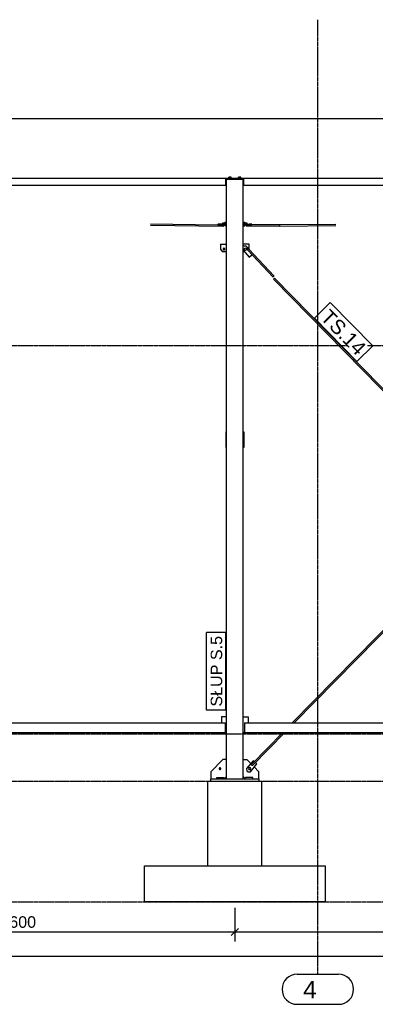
# Model space of a CAD drawing. Header units: millimetres. Extents: x -288865 to 11255, y 102926 to 380857.
# Tile 120 of 142: x -153186 to -150231, y 325698 to 333866. Entities that reach past the tile are written whole.
import ezdxf

# ---------------------------------------------------------------- set-up
doc = ezdxf.new("R2010")
doc.units = ezdxf.units.MM
doc.header["$MEASUREMENT"] = 0
doc.set_wipeout_variables(frame=1)
doc.linetypes.add('DXK_LINE_DOT3', pattern=[5.9187, 2.979, -0.9799, 0.9799, -0.9799])
for name, color, linetype in [('TS_INNE_OBIEKTY', 7, 'Continuous'), ('TS_LINIE_WIDOCZNE', 7, 'Continuous'), ('TS_OPISY', 7, 'Continuous'), ('TS_OPISY_LINIE', 7, 'Continuous'), ('TS_OPISY_RAMKA', 7, 'Continuous'), ('TS_WYMIARY', 7, 'Continuous'), ('TS_WYMIARY_TEKST', 7, 'Continuous')]:
    doc.layers.add(name, color=color, linetype=linetype)
doc.styles.add('ARIAL', font='arial.ttf')

# ---------------------------------------------------------------- blocks, each defined once
blk = doc.blocks.new('Part-68325230-2063 - 2054')
at = {"layer": 'TS_LINIE_WIDOCZNE', "color": 253, "linetype": 'Continuous'}
for p, q in [((12939.3, 12631.701025), (12939.3, 13331.701025)), ((12939.3, 13331.701025), (13389.3, 13331.701025)), ((13389.3, 12631.701025), (13389.3, 13331.701025))]:
    blk.add_line(p, q, dxfattribs=at)
blk = doc.blocks.new('GridLine-68325230-2529 - 2054')
at = {"layer": 'TS_INNE_OBIEKTY', "color": 4, "linetype": 'DXK_LINE_DOT3'}
blk.add_line((650, 13331.7), (19200.8, 13331.7), dxfattribs=at)
blk = doc.blocks.new('Part-68325230-2082 - 2054')
at = {"layer": 'TS_LINIE_WIDOCZNE', "color": 1, "linetype": 'Continuous'}
for p, q in [((13251.6, 17961.5), (13234.3, 17961.5)), ((13234.3, 17961.3), (13234.5, 17961.3)), ((13234.5, 17961), (13234.3, 17961)), ((13234.3, 17960.3), (13266.6, 17960.3)), ((13234.3, 17952.3), (13266.6, 17952.3)), ((13234.5, 17961.3), (13236.7, 17961.3)), ((13236.7, 17961), (13234.5, 17961)), ((13236.7, 17961), (13236.7, 17961.3)), ((13236.7, 17961.3), (13238.8, 17961.3)), ((13238.8, 17961), (13236.7, 17961)), ((13238.8, 17961.3), (13240.8, 17961.2)), ((13240.8, 17961), (13238.8, 17961)), ((13240.8, 17961.2), (13242.3, 17961.2)), ((13242.3, 17961), (13240.8, 17961)), ((13242.3, 17961.2), (13243.3, 17961.2)), ((13243.3, 17961.1), (13242.3, 17961)), ((13243.3, 17961.2), (13243.7, 17961.1)), ((13243.7, 17961.1), (13243.3, 17961.1)), ((13266.6, 17961.1), (13251.6, 17961.5)), ((13266.6, 17952.3), (13266.6, 17961.1))]:
    blk.add_line(p, q, dxfattribs=at)
blk = doc.blocks.new('Part-68325230-2083 - 2054')
at = {"layer": 'TS_LINIE_WIDOCZNE', "color": 1, "linetype": 'Continuous'}
for p, q in [((13077, 17961.5), (13062, 17961.1)), ((13062, 17961.1), (13062, 17960.3)), ((13062, 17960.3), (13094.3, 17960.3)), ((13062, 17952.3), (13062, 17960.3)), ((13062, 17952.3), (13094.3, 17952.3)), ((13094.3, 17961.5), (13077, 17961.5)), ((13084.9, 17961.1), (13085.3, 17961.2)), ((13085.3, 17961.1), (13084.9, 17961.1)), ((13085.3, 17961.2), (13086.3, 17961.2)), ((13086.3, 17961), (13085.3, 17961.1)), ((13086.3, 17961.2), (13087.8, 17961.2)), ((13087.8, 17961), (13086.3, 17961)), ((13087.8, 17961.2), (13089.8, 17961.3)), ((13089.8, 17961), (13087.8, 17961)), ((13089.8, 17961.3), (13091.9, 17961.3)), ((13091.9, 17961), (13089.8, 17961)), ((13091.9, 17961), (13091.9, 17961.3)), ((13091.9, 17961.3), (13094.1, 17961.3)), ((13094.1, 17961), (13091.9, 17961)), ((13094.1, 17961.3), (13094.3, 17961.3)), ((13094.3, 17961), (13094.1, 17961))]:
    blk.add_line(p, q, dxfattribs=at)
blk = doc.blocks.new('Part-68325230-2089 - 2054')
at = {"layer": 'TS_LINIE_WIDOCZNE', "color": 1, "linetype": 'Continuous'}
for p, q in [((13257.1, 17946.9), (13256.7, 17944.7)), ((13256.7, 17944.7), (13257.5, 17940.5)), ((13257.5, 17940.5), (13259.4, 17938.7)), ((13259.4, 17938.7), (13261.4, 17940.5)), ((13259.4, 17938.7), (13534.9, 17938.3)), ((13261.4, 17940.5), (13262.2, 17944.7)), ((13262.2, 17944.7), (13261.8, 17947)), ((13305.7, 17950.6), (13534.9, 17950.3)), ((13534.9, 17950.3), (13535.4, 17949.9)), ((13534.9, 17938.3), (13536.8, 17940.1))]:
    blk.add_line(p, q, dxfattribs=at)
blk = doc.blocks.new('Part-68325230-2093 - 2054')
at = {"layer": 'TS_LINIE_WIDOCZNE', "color": 1, "linetype": 'Continuous'}
for p, q in [((13268.9, 17739.9), (13270.2, 17741.2)), ((13481.7, 17514.6), (13268.9, 17739.9)), ((13270.2, 17741.2), (13273.3, 17744.1)), ((13273.3, 17744.1), (13276.4, 17747)), ((13276.4, 17747), (13277.6, 17748.2)), ((13490.4, 17522.8), (13277.6, 17748.2)), ((13481.7, 17514.6), (13483, 17515.8)), ((13486.1, 17518.7), (13483, 17515.8)), ((13489.2, 17521.6), (13486.1, 17518.7)), ((13490.4, 17522.8), (13489.2, 17521.6))]:
    blk.add_line(p, q, dxfattribs=at)
blk = doc.blocks.new('Part-68325230-2505 - 2054')
at = {"layer": 'TS_LINIE_WIDOCZNE', "color": 1, "linetype": 'Continuous'}
for p, q in [((9644.3, 13815.7), (9644.3, 13735.7)), ((9644.3, 13815.7), (13084.3, 13815.7)), ((13084.3, 13815.7), (13084.3, 13735.7)), ((9644.3, 13735.7), (13084.3, 13735.7))]:
    blk.add_line(p, q, dxfattribs=at)
blk = doc.blocks.new('Part-68325230-2116 - 2054')
at = {"layer": 'TS_LINIE_WIDOCZNE', "color": 1, "linetype": 'Continuous'}
for p, q in [((13094.3, 13351.701025), (13094.3, 18325.701025)), ((13094.3, 18325.701025), (13234.3, 18325.701025)), ((13234.3, 13351.701025), (13234.3, 18325.701025))]:
    blk.add_line(p, q, dxfattribs=at)
blk = doc.blocks.new('Part-68325230-2125 - 2054')
at = {"layer": 'TS_LINIE_WIDOCZNE', "color": 1, "linetype": 'Continuous'}
for p, q in [((13535.8, 17950.3), (13535.3, 17949.9)), ((13535.4, 17938.8), (13536, 17938.3)), ((13535.8, 17950.3), (14002.6, 17955)), ((13537.7, 17948.6), (13535.8, 17950.3)), ((13536, 17938.3), (14003, 17943)), ((13536, 17938.3), (13537.9, 17940.1)), ((13538.6, 17944.4), (13537.7, 17948.6)), ((13537.9, 17940.1), (13538.6, 17944.4))]:
    blk.add_line(p, q, dxfattribs=at)
blk = doc.blocks.new('Part-68325230-2127 - 2054')
at = {"layer": 'TS_LINIE_WIDOCZNE', "color": 1, "linetype": 'Continuous'}
for p, q in [((12463.6, 17944.6), (13067.2, 17936.5)), ((12463.9, 17956.6), (13022.9, 17949.1)), ((13065.2, 17946.8), (13064.2, 17942.6)), ((13064.2, 17942.6), (13065, 17938.3)), ((13065, 17938.3), (13067.2, 17936.5)), ((13065.4, 17947), (13065.2, 17946.8)), ((13067.2, 17936.5), (13069.5, 17938.2)), ((13069.7, 17946.7), (13069.4, 17947)), ((13069.5, 17938.2), (13070.6, 17942.4)), ((13070.6, 17942.4), (13069.7, 17946.7))]:
    blk.add_line(p, q, dxfattribs=at)
blk = doc.blocks.new('Part-68325230-2143 - 2054')
at = {"layer": 'TS_LINIE_WIDOCZNE', "color": 1, "linetype": 'Continuous'}
for p, q in [((13234.3, 18331.701025), (13094.3, 18331.701025)), ((13094.3, 18331.701025), (13094.3, 18325.701025)), ((13234.3, 18325.701025), (13234.3, 18331.701025))]:
    blk.add_line(p, q, dxfattribs=at)
blk = doc.blocks.new('GridLine-68325230-2531 - 2054')
at = {"layer": 'TS_INNE_OBIEKTY', "color": 4, "linetype": 'DXK_LINE_DOT3'}
blk.add_line((650, 16946.7), (19200.8, 16946.7), dxfattribs=at)
blk = doc.blocks.new('Part-68325230-2151 - 2054')
at = {"layer": 'TS_LINIE_WIDOCZNE', "color": 1, "linetype": 'Continuous'}
for p, q in [((13064.3, 13511.7), (12964.3, 13411.7)), ((13094.3, 13511.7), (13064.3, 13511.7)), ((12964.3, 13411.7), (12964.3, 13351.7)), ((13074.3, 13351.7), (13094.3, 13371.7))]:
    blk.add_line(p, q, dxfattribs=at)
for start, end in [(162, 342), (342, 162)]:
    blk.add_arc((13041.3, 13436.6), 7, start, end, dxfattribs=at)
blk = doc.blocks.new('Part-68325230-2162 - 2054')
at = {"layer": 'TS_LINIE_WIDOCZNE', "color": 1, "linetype": 'Continuous'}
for p, q in [((12964.3, 13351.701025), (13364.3, 13351.701025)), ((12964.3, 13331.701025), (12964.3, 13351.701025)), ((13364.3, 13351.701025), (13364.3, 13331.701025))]:
    blk.add_line(p, q, dxfattribs=at)
blk = doc.blocks.new('Part-68325230-2165 - 2054')
at = {"layer": 'TS_LINIE_WIDOCZNE', "color": 1, "linetype": 'Continuous'}
for p, q in [((13234.3, 13511.7), (13264.3, 13511.7)), ((13264.3, 13511.7), (13297, 13479)), ((13325.4, 13450.6), (13364.3, 13411.7)), ((13364.3, 13351.7), (13364.3, 13411.7)), ((13254.3, 13351.7), (13234.3, 13371.7))]:
    blk.add_line(p, q, dxfattribs=at)
blk = doc.blocks.new('Part-68325230-2166 - 2054')
at = {"layer": 'TS_LINIE_WIDOCZNE', "color": 1, "linetype": 'Continuous'}
for p, q in [((13237.8, 17772.6), (13234.3, 17769.7)), ((13234.3, 17738.2), (13283.7, 17680.3)), ((13258.9, 17771), (13237.8, 17772.6)), ((13285.5, 17739.9), (13258.9, 17771)), ((13258.9, 17771), (13258.9, 17771)), ((13283.7, 17680.3), (13306.7, 17700))]:
    blk.add_line(p, q, dxfattribs=at)
blk = doc.blocks.new('Part-68325230-2167 - 2054')
at = {"layer": 'TS_LINIE_WIDOCZNE', "color": 1, "linetype": 'Continuous'}
for p, q in [((13284.3, 17786.7), (13234.3, 17786.7)), ((13234.3, 17726.7), (13244.1, 17726.7)), ((13282.1, 17743.8), (13284.3, 17746.7)), ((13284.3, 17746.7), (13284.3, 17786.7))]:
    blk.add_line(p, q, dxfattribs=at)
blk = doc.blocks.new('Part-68325230-2170 - 2054')
at = {"layer": 'TS_LINIE_WIDOCZNE', "color": 1, "linetype": 'Continuous'}
for p, q in [((13316.3, 13502.7), (13262.6, 13436.8)), ((13326.1, 13494.7), (13316.3, 13502.7)), ((13347.3, 13477.4), (13335.4, 13487.1)), ((13262.6, 13436.8), (13264.7, 13415.7)), ((13262.6, 13436.8), (13262.6, 13436.8)), ((13272.5, 13409.4), (13264.7, 13415.7)), ((13272.5, 13409.4), (13293.6, 13411.5)), ((13293.6, 13411.5), (13347.3, 13477.4))]:
    blk.add_line(p, q, dxfattribs=at)
blk = doc.blocks.new('Bolt-68325230-2308 - 2054')
at = {"layer": 'TS_INNE_OBIEKTY', "color": 1, "linetype": 'Continuous'}
for p, q in [((13234.3, 17969.2), (13235.4, 17969.2)), ((13237.9, 17968.8), (13234.3, 17968.8)), ((13234.3, 17960.9), (13237.9, 17960.9)), ((13234.3, 17939), (13237.9, 17939)), ((13235.4, 17969.2), (13245, 17969.1)), ((13246.2, 17968.9), (13237.9, 17968.8)), ((13237.9, 17960.9), (13237.9, 17968.8)), ((13237.9, 17960.9), (13246.2, 17961)), ((13237.9, 17939), (13237.9, 17946.7)), ((13237.9, 17939), (13246.2, 17939.1)), ((13245, 17969.1), (13246.2, 17968.9)), ((13246.2, 17961), (13246.2, 17968.9)), ((13246.2, 17939.1), (13246.2, 17946.8))]:
    blk.add_line(p, q, dxfattribs=at)
blk = doc.blocks.new('Part-68325230-2179 - 2054')
at = {"layer": 'TS_LINIE_WIDOCZNE', "color": 1, "linetype": 'Continuous'}
for p, q in [((13484.4, 17497), (13485.6, 17498.2)), ((15370.9, 15576.4), (13484.4, 17497)), ((13485.6, 17498.2), (13488.7, 17501.2)), ((13488.7, 17501.2), (13491.7, 17504.2)), ((13491.7, 17504.2), (13493, 17505.4)), ((15379.3, 15585), (13493, 17505.4)), ((17100.4, 13815.7), (15379.3, 15567.9)), ((17117.2, 13815.7), (15387.7, 15576.4)), ((17447.8, 13462), (17179, 13735.7)), ((17456.3, 13470.4), (17195.8, 13735.7)), ((17447.8, 13462), (17449, 13463.3)), ((17452.1, 13466.2), (17449, 13463.3)), ((17455.1, 13469.2), (17452.1, 13466.2)), ((17456.3, 13470.4), (17455.1, 13469.2))]:
    blk.add_line(p, q, dxfattribs=at)
blk = doc.blocks.new('Part-68325230-2191 - 2054')
at = {"layer": 'TS_LINIE_WIDOCZNE', "color": 1, "linetype": 'Continuous'}
for p, q in [((13234.3, 16229.7), (13239.3, 16229.7)), ((13239.3, 16229.7), (13239.3, 16099.7)), ((13239.3, 16099.7), (13234.3, 16099.7))]:
    blk.add_line(p, q, dxfattribs=at)
blk = doc.blocks.new('Part-68325230-2192 - 2054')
at = {"layer": 'TS_LINIE_WIDOCZNE', "color": 1, "linetype": 'Continuous'}
for p, q in [((13094.3, 16229.7), (13089.3, 16229.7)), ((13089.3, 16229.7), (13089.3, 16099.7)), ((13089.3, 16099.7), (13094.3, 16099.7))]:
    blk.add_line(p, q, dxfattribs=at)
blk = doc.blocks.new('Part-68325230-2194 - 2054')
at = {"layer": 'TS_LINIE_WIDOCZNE', "color": 1, "linetype": 'Continuous'}
for p, q in [((13044.3, 17786.7), (13044.3, 17746.7)), ((13044.3, 17786.7), (13094.3, 17786.7)), ((13044.3, 17746.7), (13059.3, 17726.7)), ((13059.3, 17726.7), (13094.3, 17726.7)), ((13059.3, 17726.7), (13059.3, 17726.7)), ((13067.3, 17747), (13067.3, 17747)), ((13074.3, 17754), (13074.3, 17754)), ((13074.3, 17740), (13074.3, 17740)), ((13081.3, 17747), (13081.3, 17747))]:
    blk.add_line(p, q, dxfattribs=at)
for start, end in [(162.00076, 342.00076), (342.00076, 162.00076)]:
    blk.add_arc((13074.3, 17747), 7, start, end, dxfattribs=at)
blk = doc.blocks.new('Part-68325230-2205 - 2054')
at = {"layer": 'TS_LINIE_WIDOCZNE', "color": 1, "linetype": 'Continuous'}
for p, q in [((13014.3, 13363.701025), (13074.3, 13363.701025)), ((13014.3, 13351.701025), (13014.3, 13363.701025)), ((13074.3, 13363.701025), (13074.3, 13351.701025))]:
    blk.add_line(p, q, dxfattribs=at)
blk = doc.blocks.new('Part-68325230-2206 - 2054')
at = {"layer": 'TS_LINIE_WIDOCZNE', "color": 1, "linetype": 'Continuous'}
for p, q in [((13254.3, 13351.701025), (13254.3, 13363.701025)), ((13314.3, 13363.701025), (13254.3, 13363.701025)), ((13314.3, 13351.701025), (13314.3, 13363.701025))]:
    blk.add_line(p, q, dxfattribs=at)
blk = doc.blocks.new('Part-68325230-2224 - 2054')
at = {"layer": 'TS_LINIE_WIDOCZNE', "color": 1, "linetype": 'Continuous'}
for p, q in [((13234.3, 17946.6), (13305.7, 17947.5)), ((13266.6, 17954), (13284.2, 17954.2)), ((13266.6, 17953), (13305.7, 17953.5)), ((13305.7, 17953.5), (13284.2, 17954.2)), ((13305.7, 17947.5), (13305.7, 17953.5))]:
    blk.add_line(p, q, dxfattribs=at)
blk = doc.blocks.new('Part-68325230-2225 - 2054')
at = {"layer": 'TS_LINIE_WIDOCZNE', "color": 1, "linetype": 'Continuous'}
for p, q in [((13044.4, 17954.2), (13022.9, 17953.5)), ((13022.9, 17953.5), (13062, 17953)), ((13022.9, 17953.5), (13022.9, 17947.5)), ((13022.9, 17947.5), (13094.3, 17946.6)), ((13062, 17954), (13044.4, 17954.2))]:
    blk.add_line(p, q, dxfattribs=at)
blk = doc.blocks.new('Part-68325230-2230 - 2054')
at = {"layer": 'TS_LINIE_WIDOCZNE', "color": 1, "linetype": 'Continuous'}
for p, q in [((15379.3, 15585), (17265.6, 17505.4)), ((15387.7, 15576.4), (17274.2, 17497)), ((17265.6, 17505.4), (17266.9, 17504.2)), ((17266.9, 17504.2), (17269.9, 17501.2)), ((17269.9, 17501.2), (17273, 17498.2)), ((17273, 17498.2), (17274.2, 17497)), ((13641.4, 13815.7), (15370.9, 15576.4)), ((13658.2, 13815.7), (15379.3, 15567.9)), ((13302.3, 13470.4), (13562.8, 13735.7)), ((13310.8, 13462), (13579.6, 13735.7)), ((13303.5, 13469.2), (13302.3, 13470.4)), ((13306.5, 13466.2), (13303.5, 13469.2)), ((13309.6, 13463.3), (13306.5, 13466.2)), ((13310.8, 13462), (13309.6, 13463.3))]:
    blk.add_line(p, q, dxfattribs=at)
blk = doc.blocks.new('Part-68325230-2257 - 2054')
at = {"layer": 'TS_LINIE_WIDOCZNE', "color": 1, "linetype": 'Continuous'}
for p, q in [((9569.3, 18335.7), (9569.3, 18335.7)), ((9569.3, 18335.7), (13089.3, 18335.7)), ((9569.3, 18331.7), (9569.3, 18335.7)), ((9569.3, 18331.7), (9569.3, 18331.7)), ((9569.3, 18331.7), (9639.3, 18331.7)), ((9639.3, 18275.7), (9639.3, 18335.7)), ((13089.3, 18335.7), (17519.3, 18335.7)), ((13089.3, 18275.7), (13089.3, 18335.7)), ((13089.3, 18331.7), (13239.3, 18331.7)), ((13239.3, 18275.7), (13239.3, 18335.7)), ((17519.3, 18335.7), (17659.3, 18335.7)), ((17519.3, 18275.7), (17519.3, 18335.7)), ((17659.3, 18331.7), (17519.3, 18331.7)), ((17659.3, 18335.7), (17659.3, 18331.7)), ((13094.3, 18275.7), (9634.3, 18275.7)), ((17524.3, 18275.7), (13234.3, 18275.7))]:
    blk.add_line(p, q, dxfattribs=at)
blk = doc.blocks.new('Bolt-68325230-2268 - 2054')
at = {"layer": 'TS_INNE_OBIEKTY', "color": 1, "linetype": 'Continuous'}
for start, end in [(39.10871, 219.10871), (39.10871, 219.10871), (219.10871, 39.10871), (219.10871, 39.10871)]:
    blk.add_arc((13041.3, 13436.6), 7, start, end, dxfattribs=at)
blk = doc.blocks.new('Bolt-68325230-2282 - 2054')
at = {"layer": 'TS_INNE_OBIEKTY', "color": 1, "linetype": 'Continuous'}
for p, q in [((13244.7, 17742.6), (13246, 17753)), ((13253.1, 17736.4), (13244.7, 17742.6)), ((13246, 17753), (13255.5, 17757)), ((13262.6, 17740.5), (13253.1, 17736.4)), ((13255.5, 17757), (13263.9, 17750.8)), ((13263.9, 17750.8), (13262.6, 17740.5))]:
    blk.add_line(p, q, dxfattribs=at)
blk = doc.blocks.new('Bolt-68325230-2284 - 2054')
at = {"layer": 'TS_INNE_OBIEKTY', "color": 1, "linetype": 'Continuous'}
for p, q in [((13283.6, 13446.3), (13277, 13438.2)), ((13277, 13438.2), (13280.7, 13428.5)), ((13280.7, 13428.5), (13291, 13426.9)), ((13293.8, 13444.6), (13283.6, 13446.3)), ((13291, 13426.9), (13297.5, 13434.9)), ((13297.5, 13434.9), (13293.8, 13444.6))]:
    blk.add_line(p, q, dxfattribs=at)
blk = doc.blocks.new('Bolt-68325230-2302 - 2054')
at = {"layer": 'TS_INNE_OBIEKTY', "color": 1, "linetype": 'Continuous'}
for start, end in [(144.86568, 324.86568), (144.86568, 324.86568), (324.86568, 144.86568), (324.86568, 144.86568)]:
    blk.add_arc((13074.3, 17746.7), 7, start, end, dxfattribs=at)
blk = doc.blocks.new('Bolt-68325230-2309 - 2054')
at = {"layer": 'TS_INNE_OBIEKTY', "color": 1, "linetype": 'Continuous'}
for p, q in [((13082.4, 17968.9), (13083.6, 17969.1)), ((13082.4, 17961), (13082.4, 17968.9)), ((13090.7, 17968.8), (13082.4, 17968.9)), ((13090.7, 17960.9), (13082.4, 17961)), ((13082.4, 17939.1), (13082.4, 17946.8)), ((13090.7, 17939), (13082.4, 17939.1)), ((13083.6, 17969.1), (13093.2, 17969.2)), ((13090.7, 17960.9), (13090.7, 17968.8)), ((13094.3, 17968.8), (13090.7, 17968.8)), ((13094.3, 17960.9), (13090.7, 17960.9)), ((13090.7, 17939), (13090.7, 17946.7)), ((13094.3, 17939), (13090.7, 17939)), ((13093.2, 17969.2), (13094.3, 17969.2))]:
    blk.add_line(p, q, dxfattribs=at)
blk = doc.blocks.new('Bolt-68325230-2335 - 2054')
at = {"layer": 'TS_INNE_OBIEKTY', "color": 1, "linetype": 'Continuous'}
for p, q in [((13113.9, 18335.7), (13113.9, 18343.6)), ((13134.7, 18343.6), (13113.9, 18343.6)), ((13119.1, 18335.7), (13119.1, 18343.6)), ((13129.5, 18335.7), (13129.5, 18343.6)), ((13134.7, 18335.7), (13134.7, 18343.6)), ((13193.9, 18335.7), (13193.9, 18343.6)), ((13214.7, 18343.6), (13193.9, 18343.6)), ((13199.1, 18335.7), (13199.1, 18343.6)), ((13209.5, 18335.7), (13209.5, 18343.6)), ((13214.7, 18335.7), (13214.7, 18343.6))]:
    blk.add_line(p, q, dxfattribs=at)
blk = doc.blocks.new('Part-68325230-2494 - 2054')
at = {"layer": 'TS_LINIE_WIDOCZNE', "color": 1, "linetype": 'Continuous'}
for p, q in [((13094.3, 13865.7), (13054.3, 13865.7)), ((13054.3, 13865.7), (13054.3, 13815.7)), ((13084.3, 13735.7), (13094.3, 13735.7))]:
    blk.add_line(p, q, dxfattribs=at)
blk = doc.blocks.new('Part-68325230-2498 - 2054')
at = {"layer": 'TS_LINIE_WIDOCZNE', "color": 1, "linetype": 'Continuous'}
for p, q in [((13234.3, 13865.9), (13274.3, 13865.9)), ((13274.3, 13865.9), (13274.3, 13815.7)), ((13234.3, 13735.9), (13244.3, 13735.9))]:
    blk.add_line(p, q, dxfattribs=at)
blk = doc.blocks.new('Part-68325230-2506 - 2054')
at = {"layer": 'TS_LINIE_WIDOCZNE', "color": 1, "linetype": 'Continuous'}
for p, q in [((13244.3, 13815.7), (13244.3, 13735.7)), ((13244.3, 13815.7), (17514.3, 13815.7)), ((17514.3, 13815.7), (17514.3, 13735.7)), ((13244.3, 13735.7), (17514.3, 13735.7))]:
    blk.add_line(p, q, dxfattribs=at)
blk = doc.blocks.new('GridLine-68325230-2528 - 2054')
at = {"layer": 'TS_INNE_OBIEKTY', "color": 4, "linetype": 'DXK_LINE_DOT3'}
blk.add_line((650, 12331.7), (19200.8, 12331.7), dxfattribs=at)
blk = doc.blocks.new('GridLine-68325230-2530 - 2054')
at = {"layer": 'TS_INNE_OBIEKTY', "color": 4, "linetype": 'DXK_LINE_DOT3'}
blk.add_line((650, 13725.7), (19200.8, 13725.7), dxfattribs=at)
blk = doc.blocks.new('GridLine-68325230-2532 - 2054')
at = {"layer": 'TS_INNE_OBIEKTY', "color": 4, "linetype": 'DXK_LINE_DOT3'}
blk.add_line((650, 18335.7), (19200.8, 18335.7), dxfattribs=at)
blk = doc.blocks.new('StraightDimension-68325230-5145 - 2054')
at = {"layer": 'TS_WYMIARY', "color": 174, "linetype": 'Continuous'}
blk.add_line((2154.3, 18831.7), (17664.3, 18831.7), dxfattribs=at)
blk = doc.blocks.new('StraightDimension-68325230-5141 - 2054')
at = {"layer": 'TS_WYMIARY', "color": 174, "linetype": 'Continuous'}
for p, q in [((9564.3, 12281.7), (9564.3, 12001.7)), ((13164.3, 12281.7), (13164.3, 12001.7)), ((9594.3, 12111.7), (9534.3, 12051.7)), ((13134.3, 12051.7), (13194.3, 12111.7)), ((9564.3, 12081.7), (13164.3, 12081.7))]:
    blk.add_line(p, q, dxfattribs=at)
at = {"color": 0}
blk.add_wipeout([(11532.5, 12096.7), (11532.5, 12236.7), (11196.1, 12236.7), (11196.1, 12096.7)], dxfattribs=at).dxf.layer = 'TS_WYMIARY'
at = {"layer": 'TS_WYMIARY_TEKST', "color": 96, "style": 'ARIAL'}
blk.add_text('3600', height=95.51, dxfattribs=at).set_placement((11216.1, 12116.7))
blk = doc.blocks.new('StraightDimension-68325230-5142 - 2054')
at = {"layer": 'TS_WYMIARY', "color": 174, "linetype": 'Continuous'}
for p, q in [((13164.3, 12281.7), (13164.3, 12001.7)), ((17594.3, 12281.7), (17594.3, 12001.7)), ((13194.3, 12111.7), (13134.3, 12051.7)), ((17564.3, 12051.7), (17624.3, 12111.7)), ((13164.3, 12081.7), (17594.3, 12081.7))]:
    blk.add_line(p, q, dxfattribs=at)
at = {"color": 0}
blk.add_wipeout([(15547.5, 12096.7), (15547.5, 12236.7), (15211.1, 12236.7), (15211.1, 12096.7)], dxfattribs=at).dxf.layer = 'TS_WYMIARY'
at = {"layer": 'TS_WYMIARY_TEKST', "color": 96, "style": 'ARIAL'}
blk.add_text('4430', height=95.51, dxfattribs=at).set_placement((15231.1, 12116.7))
blk = doc.blocks.new('StraightDimension-68325230-5136 - 2054')
at = {"layer": 'TS_WYMIARY', "color": 174, "linetype": 'Continuous'}
blk.add_line((2224.3, 11881.7), (17594.3, 11881.7), dxfattribs=at)
blk = doc.blocks.new('Mark-68325230-5438 - 2054')
blk.add_wipeout([(14179.8, 16856.1), (14268.9, 16943.7), (13957.5, 17260.8), (13868.3, 17173.2)]).dxf.layer = 'TS_OPISY_LINIE'
blk.add_wipeout([(14179.8, 16856.1), (14268.9, 16943.7), (13957.5, 17260.8), (13868.3, 17173.2)]).dxf.layer = 'TS_OPISY_LINIE'
at = {"layer": 'TS_OPISY_RAMKA', "linetype": 'Continuous'}
for p, q in [((13825.9, 17173.6), (13957.9, 17303.2)), ((13957.9, 17303.2), (14311.4, 16943.3)), ((13825.9, 17173.6), (14179.4, 16813.7)), ((14179.4, 16813.7), (14311.4, 16943.3))]:
    blk.add_line(p, q, dxfattribs=at)
at = {"layer": 'TS_OPISY', "style": 'ARIAL'}
blk.add_text('TS.14', height=119.38, rotation=-45.51004, dxfattribs=at).set_placement((13868.3, 17173.2))
blk = doc.blocks.new('Mark-68325230-5434 - 2054')
blk.add_wipeout([(13059.3, 14536.9), (12959.3, 14536.9), (12959.3, 13951.7), (13059.3, 13951.7)]).dxf.layer = 'TS_OPISY_LINIE'
blk.add_wipeout([(13059.3, 14536.9), (12959.3, 14536.9), (12959.3, 13951.7), (13059.3, 13951.7)]).dxf.layer = 'TS_OPISY_LINIE'
at = {"layer": 'TS_OPISY_RAMKA', "linetype": 'Continuous'}
for p, q in [((12929.3, 13921.7), (12929.3, 14566.9)), ((13089.3, 14566.9), (12929.3, 14566.9)), ((13089.3, 13921.7), (13089.3, 14566.9)), ((13089.3, 13921.7), (12929.3, 13921.7))]:
    blk.add_line(p, q, dxfattribs=at)
at = {"layer": 'TS_OPISY', "style": 'ARIAL'}
blk.add_text('SŁUP S.5', height=95.51, rotation=90.00021, dxfattribs=at).set_placement((13059.3, 13951.7))
blk = doc.blocks.new('GridLine-68325230-1803 - 1293')
at = {"layer": 'TS_INNE_OBIEKTY', "color": 4, "linetype": 'DXK_LINE_DOT3'}
blk.add_line((6686.5, 2563.4), (6686.5, 10481.7), dxfattribs=at)
at = {"layer": 'TS_INNE_OBIEKTY', "color": 4, "linetype": 'Continuous'}
for p, q in [((6514.3, 2563.4), (6858.7, 2563.4)), ((6514.3, 2313.4), (6858.7, 2313.4))]:
    blk.add_line(p, q, dxfattribs=at)
for centre, start, end in [((6514.3, 2438.4), 90, 270), ((6858.7, 2438.4), 270, 90)]:
    blk.add_arc(centre, 125, start, end, dxfattribs=at)
at = {"layer": 'TS_INNE_OBIEKTY', "color": 2, "linetype": 'Continuous', "style": 'ARIAL'}
blk.add_text('4', height=143.3, dxfattribs=at).set_placement((6564.3, 2363.4))

msp = doc.modelspace()

# ---------------------------------------------------------------- linework, layer by layer
at = {"layer": 'TS_INNE_OBIEKTY', "color": 253, "linetype": 'Continuous'}
for p, q in [((-152148.6, 326847.5), (-150648.6, 326847.5)), ((-152148.6, 326547.5), (-152148.6, 326847.5)), ((-150648.6, 326847.5), (-150648.6, 326547.5)), ((-150648.6, 326547.5), (-152148.6, 326547.5))]:
    msp.add_line(p, q, dxfattribs=at)

# ---------------------------------------------------------------- block references
for name in ['GridLine-68325230-2532 - 2054', 'Part-68325230-2257 - 2054', 'Part-68325230-2143 - 2054', 'Part-68325230-2116 - 2054', 'Bolt-68325230-2335 - 2054', 'Part-68325230-2127 - 2054', 'Part-68325230-2225 - 2054', 'Part-68325230-2083 - 2054', 'Bolt-68325230-2309 - 2054', 'Bolt-68325230-2308 - 2054', 'Part-68325230-2082 - 2054', 'Part-68325230-2224 - 2054', 'Part-68325230-2089 - 2054', 'Part-68325230-2125 - 2054', 'Part-68325230-2194 - 2054', 'Bolt-68325230-2302 - 2054', 'Part-68325230-2167 - 2054', 'Part-68325230-2166 - 2054', 'Bolt-68325230-2282 - 2054', 'Part-68325230-2093 - 2054', 'Part-68325230-2230 - 2054', 'Part-68325230-2179 - 2054', 'GridLine-68325230-2531 - 2054', 'Part-68325230-2192 - 2054', 'Part-68325230-2191 - 2054', 'GridLine-68325230-2530 - 2054', 'Part-68325230-2494 - 2054', 'Part-68325230-2498 - 2054', 'Part-68325230-2505 - 2054', 'Part-68325230-2506 - 2054', 'Part-68325230-2151 - 2054', 'Part-68325230-2165 - 2054', 'Part-68325230-2170 - 2054', 'GridLine-68325230-2529 - 2054', 'Bolt-68325230-2268 - 2054', 'Bolt-68325230-2284 - 2054', 'Part-68325230-2162 - 2054', 'Part-68325230-2205 - 2054', 'Part-68325230-2206 - 2054', 'Part-68325230-2063 - 2054', 'GridLine-68325230-2528 - 2054']:
    msp.add_blockref(name, (-164562.9, 314215.8))

# ---------------------------------------------------------------- next in the draw order: block references
for name in ['StraightDimension-68325230-5145 - 2054', 'Mark-68325230-5438 - 2054', 'Mark-68325230-5434 - 2054', 'StraightDimension-68325230-5141 - 2054']:
    msp.add_blockref(name, (-164562.9, 314215.8))

# ---------------------------------------------------------------- next in the draw order: block references
msp.add_blockref('StraightDimension-68325230-5142 - 2054', (-164562.9, 314215.8))

# ---------------------------------------------------------------- next in the draw order: block references
msp.add_blockref('StraightDimension-68325230-5136 - 2054', (-164562.9, 314215.8))

# ---------------------------------------------------------------- next in the draw order: block references
msp.add_blockref('GridLine-68325230-1803 - 1293', (-157395.1, 323384.1))

doc.saveas('drawing.dxf')
